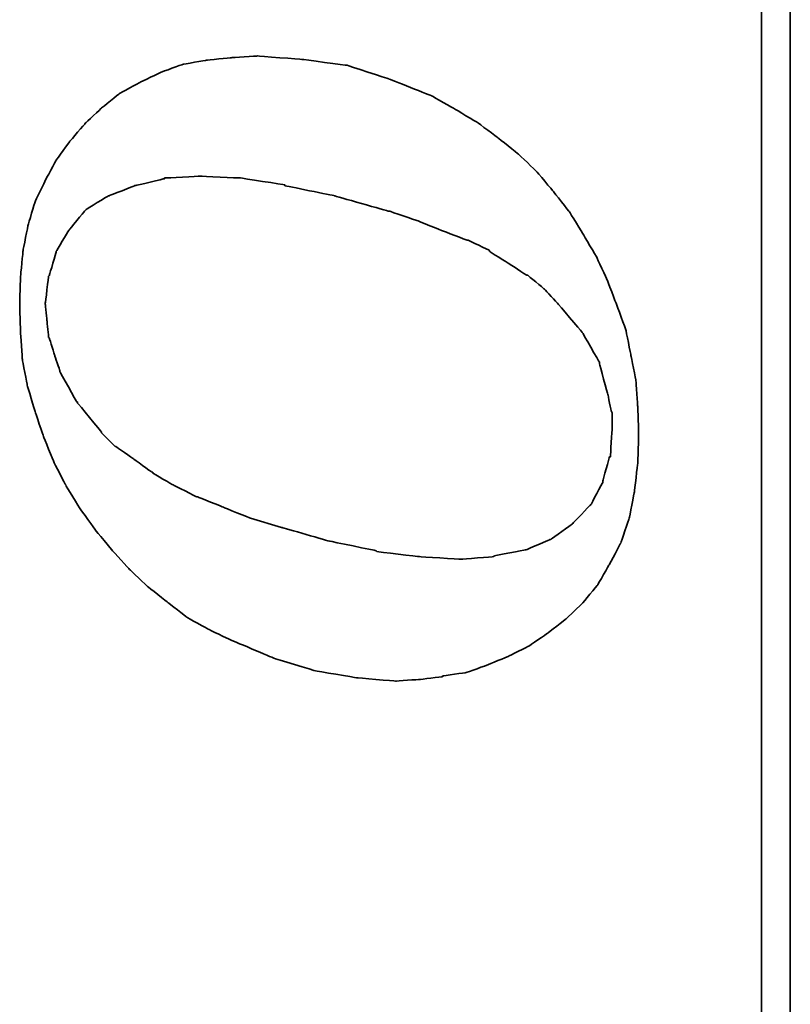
# Model space of a CAD drawing. Header units: millimetres. Extents: x 16.2 to 116, y 28.2 to 93.3.
# Tile 34 of 54: x 101 to 102.9, y 58.2 to 60.7. Entities that reach past the tile are written whole.
import ezdxf

# ---------------------------------------------------------------- set-up
doc = ezdxf.new("R2010")
doc.units = ezdxf.units.MM
doc.layers.add('DIM', color=4, linetype='Continuous')
doc.layers.add('layer 1', color=7, linetype='Continuous')

# ---------------------------------------------------------------- blocks, each defined once
blk = doc.blocks.new('TBI MOTION logo(完整正式版)')
at = {"layer": 'layer 1', "color": 22, "lineweight": 35}
for points, knots in [([(-11.34375, -6.98375), (-11.34375, -6.98375), (-10.91375, -7.43875), (-10.91375, -7.43875), (-10.91375, -7.43875), (-10.91375, -7.43875), (-10.38625, -7.87125), (-10.38625, -7.87125), (-10.38625, -7.87125), (-10.38625, -7.87125), (-9.81125, -8.20375), (-9.81125, -8.20375), (-9.81125, -8.20375), (-9.81125, -8.20375), (-9.21125, -8.51875), (-9.21125, -8.51875), (-9.21125, -8.51875), (-9.21125, -8.51875), (-8.51625, -8.75875), (-8.51625, -8.75875), (-8.51625, -8.75875), (-8.51625, -8.75875), (-7.77125, -8.90375), (-7.77125, -8.90375), (-7.77125, -8.90375), (-7.77125, -8.90375), (-6.97875, -8.99875), (-6.97875, -8.99875), (-6.97875, -8.99875), (-6.97875, -8.99875), (-6.14125, -9.02375), (-6.14125, -9.02375), (-6.14125, -9.02375), (-6.14125, -9.02375), (-5.37125, -8.99875), (-5.37125, -8.99875), (-5.37125, -8.99875), (-5.37125, -8.99875), (-4.65375, -8.94875), (-4.65375, -8.94875), (-4.65375, -8.94875), (-4.65375, -8.94875), (-3.93375, -8.80625), (-3.93375, -8.80625), (-3.93375, -8.80625), (-3.93375, -8.80625), (-3.21375, -8.66375), (-3.21375, -8.66375), (-3.21375, -8.66375), (-3.21375, -8.66375), (-2.49375, -8.39875), (-2.49375, -8.39875), (-2.49375, -8.39875), (-2.49375, -8.39875), (-1.79875, -8.13375), (-1.79875, -8.13375), (-1.79875, -8.13375), (-1.79875, -8.13375), (-1.17375, -7.84375), (-1.17375, -7.84375), (-1.17375, -7.84375), (-1.17375, -7.84375), (-0.52375, -7.46375), (-0.52375, -7.46375), (-0.52375, -7.46375), (-0.52375, -7.46375), (0.10124, -7.07875), (0.10124, -7.07875), (0.10124, -7.07875), (0.10124, -7.07875), (0.67625, -6.62375), (0.67625, -6.62375), (0.67625, -6.62375), (0.67625, -6.62375), (1.24874, -6.14375), (1.24874, -6.14375), (1.24874, -6.14375), (1.24874, -6.14375), (1.72874, -5.64125), (1.72874, -5.64125), (1.72874, -5.64125), (1.72874, -5.64125), (2.18624, -5.06375), (2.18624, -5.06375), (2.18624, -5.06375), (2.18624, -5.06375), (2.61625, -4.48874), (2.61625, -4.48874), (2.61625, -4.48874), (2.61625, -4.48874), (3.00125, -3.83874), (3.00125, -3.83874), (3.00125, -3.83874), (3.00125, -3.83874), (3.36124, -3.21374), (3.36124, -3.21374), (3.36124, -3.21374), (3.36124, -3.21374), (3.84374, -1.99125), (3.84374, -1.99125), (3.84374, -1.99125), (3.84374, -1.99125), (4.22625, -0.81875), (4.22625, -0.81875), (4.22625, -0.81875), (4.22625, -0.81875), (4.39125, 0.45624), (4.39125, 0.45624), (4.39125, 0.45624), (4.39125, 0.45624), (4.48874, 1.70124), (4.48874, 1.70124), (4.48874, 1.70124), (4.48874, 1.70124), (4.43874, 2.44625), (4.43874, 2.44625), (4.43874, 2.44625), (4.43874, 2.44625), (4.36874, 3.14125), (4.36874, 3.14125), (4.36874, 3.14125), (4.36874, 3.14125), (4.25125, 3.81125), (4.25125, 3.81125), (4.25125, 3.81125), (4.25125, 3.81125), (4.03124, 4.41125), (4.03124, 4.41125), (4.03124, 4.41125), (4.03124, 4.41125), (3.74374, 5.01125), (3.74374, 5.01125), (3.74374, 5.01125), (3.74374, 5.01125), (3.43124, 5.58875), (3.43124, 5.58875), (3.43124, 5.58875), (3.43124, 5.58875), (3.02625, 6.09125), (3.02625, 6.09125), (3.02625, 6.09125), (3.02625, 6.09125), (2.59374, 6.54875), (2.59374, 6.54875), (2.59374, 6.54875), (2.59374, 6.54875), (2.09124, 6.98125), (2.09124, 6.98125), (2.09124, 6.98125), (2.09124, 6.98125), (1.56124, 7.36625), (1.56124, 7.36625), (1.56124, 7.36625), (1.56124, 7.36625), (0.98624, 7.67625), (0.98624, 7.67625), (0.98624, 7.67625), (0.98624, 7.67625), (0.38624, 7.96375), (0.38624, 7.96375), (0.38624, 7.96375), (0.38624, 7.96375), (-0.25875, 8.15625), (-0.25875, 8.15625), (-0.25875, 8.15625), (-0.25875, 8.15625), (-0.98125, 8.30125), (-0.98125, 8.30125), (-0.98125, 8.30125), (-0.98125, 8.30125), (-1.70124, 8.37125), (-1.70124, 8.37125), (-1.70124, 8.37125), (-1.70124, 8.37125), (-2.49375, 8.39624), (-2.49375, 8.39624), (-2.49375, 8.39624), (-2.49375, 8.39624), (-3.28625, 8.37125), (-3.28625, 8.37125), (-3.28625, 8.37125), (-3.28625, 8.37125), (-4.05125, 8.32125), (-4.05125, 8.32125), (-4.05125, 8.32125), (-4.05125, 8.32125), (-4.77375, 8.18125), (-4.77375, 8.18125), (-4.77375, 8.18125), (-4.77375, 8.18125), (-5.51625, 7.96375), (-5.51625, 7.96375), (-5.51625, 7.96375), (-5.51625, 7.96375), (-6.21125, 7.72625), (-6.21125, 7.72625), (-6.21125, 7.72625), (-6.21125, 7.72625), (-6.92875, 7.43625), (-6.92875, 7.43625), (-6.92875, 7.43625), (-6.92875, 7.43625), (-7.57875, 7.10125), (-7.57875, 7.10125), (-7.57875, 7.10125), (-7.57875, 7.10125), (-8.24875, 6.69125), (-8.24875, 6.69125), (-8.24875, 6.69125), (-8.24875, 6.69125), (-8.84875, 6.26125), (-8.84875, 6.26125), (-8.84875, 6.26125), (-8.84875, 6.26125), (-9.42625, 5.78125), (-9.42625, 5.78125), (-9.42625, 5.78125), (-9.42625, 5.78125), (-9.95375, 5.30125), (-9.95375, 5.30125), (-9.95375, 5.30125), (-9.95375, 5.30125), (-10.43375, 4.79624), (-10.43375, 4.79624), (-10.43375, 4.79624), (-10.43375, 4.79624), (-10.88875, 4.22125), (-10.88875, 4.22125), (-10.88875, 4.22125), (-10.88875, 4.22125), (-11.29875, 3.69375), (-11.29875, 3.69375), (-11.29875, 3.69375), (-11.29875, 3.69375), (-11.63375, 3.09125), (-11.63375, 3.09125), (-11.63375, 3.09125), (-11.63375, 3.09125), (-11.91875, 2.49625), (-11.91875, 2.49625), (-11.91875, 2.49625), (-11.91875, 2.49625), (-12.44875, 1.24625), (-12.44875, 1.24625), (-12.44875, 1.24625), (-12.44875, 1.24625), (-12.80875, 0.06874), (-12.80875, 0.06874), (-12.80875, 0.06874), (-12.80875, 0.06874), (-12.99875, -1.07875), (-12.99875, -1.07875), (-12.99875, -1.07875), (-12.99875, -1.07875), (-13.09375, -2.18375), (-13.09375, -2.18375), (-13.09375, -2.18375), (-13.09375, -2.18375), (-13.04875, -2.85375), (-13.04875, -2.85375), (-13.04875, -2.85375), (-13.04875, -2.85375), (-12.97375, -3.50375), (-12.97375, -3.50375), (-12.97375, -3.50375), (-12.97375, -3.50375), (-12.95375, -3.50375), (-12.95375, -3.50375), (-12.95375, -3.50375), (-12.95375, -3.50375), (-12.85375, -4.17375), (-12.85375, -4.17375), (-12.85375, -4.17375), (-12.85375, -4.17375), (-12.63875, -4.77624), (-12.63875, -4.77624), (-12.63875, -4.77624), (-12.63875, -4.77624), (-12.39875, -5.35125), (-12.39875, -5.35125), (-12.39875, -5.35125), (-12.39875, -5.35125), (-12.11375, -5.92875), (-12.11375, -5.92875), (-12.11375, -5.92875), (-12.11375, -5.92875), (-11.75375, -6.45375), (-11.75375, -6.45375), (-11.75375, -6.45375), (-11.75375, -6.45375), (-11.34375, -6.98375), (-11.34375, -6.98375)], [0, 0, 0, 0, 0.01369863, 0.01369863, 0.01369863, 0.01369864, 0.02739726, 0.02739726, 0.02739726, 0.02739727, 0.04109589, 0.04109589, 0.04109589, 0.0410959, 0.05479452, 0.05479452, 0.05479452, 0.05479453, 0.06849315, 0.06849315, 0.06849315, 0.06849316, 0.08219178, 0.08219178, 0.08219178, 0.08219179, 0.09589041, 0.09589041, 0.09589041, 0.09589042, 0.10958904, 0.10958904, 0.10958904, 0.10958905, 0.12328767, 0.12328767, 0.12328767, 0.12328768, 0.1369863, 0.1369863, 0.1369863, 0.13698631, 0.15068493, 0.15068493, 0.15068493, 0.15068494, 0.16438356, 0.16438356, 0.16438356, 0.16438357, 0.17808219, 0.17808219, 0.17808219, 0.1780822, 0.19178082, 0.19178082, 0.19178082, 0.19178083, 0.20547945, 0.20547945, 0.20547945, 0.20547946, 0.21917808, 0.21917808, 0.21917808, 0.21917809, 0.23287671, 0.23287671, 0.23287671, 0.23287672, 0.24657534, 0.24657534, 0.24657534, 0.24657535, 0.26027397, 0.26027397, 0.26027397, 0.26027398, 0.2739726, 0.2739726, 0.2739726, 0.27397261, 0.28767123, 0.28767123, 0.28767123, 0.28767124, 0.30136986, 0.30136986, 0.30136986, 0.30136987, 0.31506849, 0.31506849, 0.31506849, 0.3150685, 0.32876712, 0.32876712, 0.32876712, 0.32876713, 0.34246575, 0.34246575, 0.34246575, 0.34246576, 0.35616438, 0.35616438, 0.35616438, 0.35616439, 0.36986301, 0.36986301, 0.36986301, 0.36986302, 0.38356164, 0.38356164, 0.38356164, 0.38356165, 0.39726027, 0.39726027, 0.39726027, 0.39726028, 0.4109589, 0.4109589, 0.4109589, 0.41095891, 0.42465753, 0.42465753, 0.42465753, 0.42465754, 0.43835616, 0.43835616, 0.43835616, 0.43835617, 0.45205479, 0.45205479, 0.45205479, 0.4520548, 0.46575342, 0.46575342, 0.46575342, 0.46575343, 0.47945205, 0.47945205, 0.47945205, 0.47945206, 0.49315068, 0.49315068, 0.49315068, 0.49315069, 0.50684932, 0.50684932, 0.50684932, 0.50684933, 0.52054795, 0.52054795, 0.52054795, 0.52054796, 0.53424658, 0.53424658, 0.53424658, 0.53424659, 0.54794521, 0.54794521, 0.54794521, 0.54794522, 0.56164384, 0.56164384, 0.56164384, 0.56164385, 0.57534247, 0.57534247, 0.57534247, 0.57534248, 0.5890411, 0.5890411, 0.5890411, 0.58904111, 0.60273973, 0.60273973, 0.60273973, 0.60273974, 0.61643836, 0.61643836, 0.61643836, 0.61643837, 0.63013699, 0.63013699, 0.63013699, 0.630137, 0.64383562, 0.64383562, 0.64383562, 0.64383563, 0.65753425, 0.65753425, 0.65753425, 0.65753426, 0.67123288, 0.67123288, 0.67123288, 0.67123289, 0.68493151, 0.68493151, 0.68493151, 0.68493152, 0.69863014, 0.69863014, 0.69863014, 0.69863015, 0.71232877, 0.71232877, 0.71232877, 0.71232878, 0.7260274, 0.7260274, 0.7260274, 0.72602741, 0.73972603, 0.73972603, 0.73972603, 0.73972604, 0.75342466, 0.75342466, 0.75342466, 0.75342467, 0.76712329, 0.76712329, 0.76712329, 0.7671233, 0.78082192, 0.78082192, 0.78082192, 0.78082193, 0.79452055, 0.79452055, 0.79452055, 0.79452056, 0.80821918, 0.80821918, 0.80821918, 0.80821919, 0.82191781, 0.82191781, 0.82191781, 0.82191782, 0.83561644, 0.83561644, 0.83561644, 0.83561645, 0.84931507, 0.84931507, 0.84931507, 0.84931508, 0.8630137, 0.8630137, 0.8630137, 0.86301371, 0.87671233, 0.87671233, 0.87671233, 0.87671234, 0.89041096, 0.89041096, 0.89041096, 0.89041097, 0.90410959, 0.90410959, 0.90410959, 0.9041096, 0.91780822, 0.91780822, 0.91780822, 0.91780823, 0.93150685, 0.93150685, 0.93150685, 0.93150686, 0.94520548, 0.94520548, 0.94520548, 0.94520549, 0.95890411, 0.95890411, 0.95890411, 0.95890412, 0.97260274, 0.97260274, 0.97260274, 0.97260275, 0.98630137, 0.98630137, 0.98630137, 0.98630138, 1, 1, 1, 1]), ([(-8.77875, 1.03124), (-8.77875, 1.03124), (-8.51625, 1.89625), (-8.51625, 1.89625), (-8.51625, 1.89625), (-8.51625, 1.89625), (-8.20375, 2.66375), (-8.20375, 2.66375), (-8.20375, 2.66375), (-8.20375, 2.66375), (-7.91625, 3.38125), (-7.91625, 3.38125), (-7.91625, 3.38125), (-7.91625, 3.38125), (-7.91625, 3.40624), (-7.91625, 3.40624), (-7.91625, 3.40624), (-7.91625, 3.40624), (-7.57875, 4.07624), (-7.57875, 4.07624), (-7.57875, 4.07624), (-7.57875, 4.07624), (-7.24375, 4.65125), (-7.24375, 4.65125), (-7.24375, 4.65125), (-7.24375, 4.65125), (-7.21875, 4.65125), (-7.21875, 4.65125), (-7.21875, 4.65125), (-7.21875, 4.65125), (-7.21875, 4.67624), (-7.21875, 4.67624), (-7.21875, 4.67624), (-7.21875, 4.67624), (-6.83625, 5.20375), (-6.83625, 5.20375), (-6.83625, 5.20375), (-6.83625, 5.20375), (-6.49875, 5.68625), (-6.49875, 5.68625), (-6.49875, 5.68625), (-6.49875, 5.68625), (-6.49875, 5.70625), (-6.49875, 5.70625), (-6.49875, 5.70625), (-6.49875, 5.70625), (-6.11625, 6.09125), (-6.11625, 6.09125), (-6.11625, 6.09125), (-6.11625, 6.09125), (-6.09125, 6.09125), (-6.09125, 6.09125), (-6.09125, 6.09125), (-6.09125, 6.09125), (-5.27375, 6.76625), (-5.27375, 6.76625), (-5.27375, 6.76625), (-5.27375, 6.76625), (-5.24875, 6.76625), (-5.24875, 6.76625), (-5.24875, 6.76625), (-5.24875, 6.76625), (-5.24875, 6.78625), (-5.24875, 6.78625), (-5.24875, 6.78625), (-5.24875, 6.78625), (-4.38875, 7.26624), (-4.38875, 7.26624), (-4.38875, 7.26624), (-4.38875, 7.26624), (-4.36125, 7.26624), (-4.36125, 7.26624), (-4.36125, 7.26624), (-4.36125, 7.26624), (-3.93375, 7.41125), (-3.93375, 7.41125), (-3.93375, 7.41125), (-3.93375, 7.41125), (-3.47375, 7.55625), (-3.47375, 7.55625), (-3.47375, 7.55625), (-3.47375, 7.55625), (-3.45375, 7.55625), (-3.45375, 7.55625), (-3.45375, 7.55625), (-3.45375, 7.55625), (-3.42875, 7.58124), (-3.42875, 7.58124), (-3.42875, 7.58124), (-3.42875, 7.58124), (-2.97375, 7.62625), (-2.97375, 7.62625), (-2.97375, 7.62625), (-2.97375, 7.62625), (-2.49375, 7.67625), (-2.49375, 7.67625), (-2.49375, 7.67625), (-2.49375, 7.67625), (-2.46875, 7.67625), (-2.46875, 7.67625), (-2.46875, 7.67625), (-2.46875, 7.67625), (-1.70124, 7.58124), (-1.70124, 7.58124), (-1.70124, 7.58124), (-1.70124, 7.58124), (-1.67875, 7.55625), (-1.67875, 7.55625), (-1.67875, 7.55625), (-1.67875, 7.55625), (-1.65375, 7.55625), (-1.65375, 7.55625), (-1.65375, 7.55625), (-1.65375, 7.55625), (-1.03125, 7.36625), (-1.03125, 7.36625), (-1.03125, 7.36625), (-1.03125, 7.36625), (-1.00625, 7.36625), (-1.00625, 7.36625), (-1.00625, 7.36625), (-1.00625, 7.36625), (-0.43124, 7.02624), (-0.43124, 7.02624), (-0.43124, 7.02624), (-0.43124, 7.02624), (-0.40625, 7.00624), (-0.40625, 7.00624), (-0.40625, 7.00624), (-0.40625, 7.00624), (0.12124, 6.57124), (0.12124, 6.57124), (0.12124, 6.57124), (0.12124, 6.57124), (0.14624, 6.54875), (0.14624, 6.54875), (0.14624, 6.54875), (0.14624, 6.54875), (0.17124, 6.52375), (0.17124, 6.52375), (0.17124, 6.52375), (0.17124, 6.52375), (0.55625, 5.89875), (0.55625, 5.89875), (0.55625, 5.89875), (0.55625, 5.89875), (0.55625, 5.87625), (0.55625, 5.87625), (0.55625, 5.87625), (0.55625, 5.87625), (0.84124, 5.15625), (0.84124, 5.15625), (0.84124, 5.15625), (0.84124, 5.15625), (0.84124, 5.13125), (0.84124, 5.13125), (0.84124, 5.13125), (0.84124, 5.13125), (1.03624, 4.31875), (1.03624, 4.31875), (1.03624, 4.31875), (1.03624, 4.31875), (1.05624, 4.31875), (1.05624, 4.31875), (1.05624, 4.31875), (1.05624, 4.31875), (1.05624, 4.29125), (1.05624, 4.29125), (1.05624, 4.29125), (1.05624, 4.29125), (1.10625, 3.33125), (1.10625, 3.33125), (1.10625, 3.33125), (1.10625, 3.33125), (1.10625, 3.30875), (1.10625, 3.30875), (1.10625, 3.30875), (1.10625, 3.30875), (1.05624, 2.20624), (1.05624, 2.20624), (1.05624, 2.20624), (1.05624, 2.20624), (1.05624, 2.18124), (1.05624, 2.18124), (1.05624, 2.18124), (1.05624, 2.18124), (0.86624, 0.93624), (0.86624, 0.93624), (0.86624, 0.93624), (0.86624, 0.93624), (0.84124, 0.93624), (0.84124, 0.93624), (0.84124, 0.93624), (0.84124, 0.93624), (0.55625, -0.45874), (0.55625, -0.45874), (0.55625, -0.45874), (0.55625, -0.45874), (0.12124, -1.99125), (0.12124, -1.99125), (0.12124, -1.99125), (0.12124, -1.99125), (0.12124, -2.01874), (0.12124, -2.01874), (0.12124, -2.01874), (0.12124, -2.01874), (-0.13874, -2.78375), (-0.13874, -2.78375), (-0.13874, -2.78375), (-0.13874, -2.78375), (-0.43124, -3.50375), (-0.43124, -3.50375), (-0.43124, -3.50375), (-0.43124, -3.50375), (-0.69375, -4.19875), (-0.69375, -4.19875), (-0.69375, -4.19875), (-0.69375, -4.19875), (-0.69375, -4.22375), (-0.69375, -4.22375), (-0.69375, -4.22375), (-0.69375, -4.22375), (-0.98125, -4.82374), (-0.98125, -4.82374), (-0.98125, -4.82374), (-0.98125, -4.82374), (-1.00625, -4.82374), (-1.00625, -4.82374), (-1.00625, -4.82374), (-1.00625, -4.82374), (-1.33875, -5.35125), (-1.33875, -5.35125), (-1.33875, -5.35125), (-1.33875, -5.35125), (-1.67875, -5.87875), (-1.67875, -5.87875), (-1.67875, -5.87875), (-1.67875, -5.87875), (-1.67875, -5.90375), (-1.67875, -5.90375), (-1.67875, -5.90375), (-1.67875, -5.90375), (-2.05875, -6.35875), (-2.05875, -6.35875), (-2.05875, -6.35875), (-2.05875, -6.35875), (-2.08375, -6.38375), (-2.08375, -6.38375), (-2.08375, -6.38375), (-2.08375, -6.38375), (-2.46875, -6.74375), (-2.46875, -6.74375), (-2.46875, -6.74375), (-2.46875, -6.74375), (-3.25875, -7.41625), (-3.25875, -7.41625), (-3.25875, -7.41625), (-3.25875, -7.41625), (-3.28625, -7.43875), (-3.28625, -7.43875), (-3.28625, -7.43875), (-3.28625, -7.43875), (-4.12375, -7.91875), (-4.12375, -7.91875), (-4.12375, -7.91875), (-4.12375, -7.91875), (-4.14875, -7.91875), (-4.14875, -7.91875), (-4.14875, -7.91875), (-4.14875, -7.91875), (-4.17125, -7.91875), (-4.17125, -7.91875), (-4.17125, -7.91875), (-4.17125, -7.91875), (-5.03375, -8.15875), (-5.03375, -8.15875), (-5.03375, -8.15875), (-5.03375, -8.15875), (-5.51625, -8.25625), (-5.51625, -8.25625), (-5.51625, -8.25625), (-5.51625, -8.25625), (-5.54125, -8.27875), (-5.54125, -8.27875), (-5.54125, -8.27875), (-5.54125, -8.27875), (-5.56375, -8.27875), (-5.56375, -8.27875), (-5.56375, -8.27875), (-5.56375, -8.27875), (-5.99625, -8.27875), (-5.99625, -8.27875), (-5.99625, -8.27875), (-5.99625, -8.27875), (-6.76375, -8.23125), (-6.76375, -8.23125), (-6.76375, -8.23125), (-6.76375, -8.23125), (-6.78875, -8.23125), (-6.78875, -8.23125), (-6.78875, -8.23125), (-6.78875, -8.23125), (-6.78875, -8.20375), (-6.78875, -8.20375), (-6.78875, -8.20375), (-6.78875, -8.20375), (-7.45875, -8.01375), (-7.45875, -8.01375), (-7.45875, -8.01375), (-7.45875, -8.01375), (-7.48375, -8.01375), (-7.48375, -8.01375), (-7.48375, -8.01375), (-7.48375, -8.01375), (-7.50875, -8.01375), (-7.50875, -8.01375), (-7.50875, -8.01375), (-7.50875, -8.01375), (-8.13125, -7.67875), (-8.13125, -7.67875), (-8.13125, -7.67875), (-8.13125, -7.67875), (-8.15625, -7.65375), (-8.15625, -7.65375), (-8.15625, -7.65375), (-8.15625, -7.65375), (-8.65875, -7.17375), (-8.65875, -7.17375), (-8.65875, -7.17375), (-8.65875, -7.17375), (-8.68375, -7.14875), (-8.68375, -7.14875), (-8.68375, -7.14875), (-8.68375, -7.14875), (-9.08875, -6.57375), (-9.08875, -6.57375), (-9.08875, -6.57375), (-9.08875, -6.57375), (-9.11375, -6.54875), (-9.11375, -6.54875), (-9.11375, -6.54875), (-9.11375, -6.54875), (-9.11375, -6.52875), (-9.11375, -6.52875), (-9.11375, -6.52875), (-9.11375, -6.52875), (-9.40375, -5.85375), (-9.40375, -5.85375), (-9.40375, -5.85375), (-9.40375, -5.85375), (-9.40375, -5.82875), (-9.40375, -5.82875), (-9.40375, -5.82875), (-9.40375, -5.82875), (-9.56875, -4.96875), (-9.56875, -4.96875), (-9.56875, -4.96875), (-9.56875, -4.96875), (-9.59375, -4.94375), (-9.59375, -4.94375), (-9.59375, -4.94375), (-9.59375, -4.94375), (-9.66375, -4.03375), (-9.66375, -4.03375), (-9.66375, -4.03375), (-9.66375, -4.03375), (-9.66375, -4.00875), (-9.66375, -4.00875), (-9.66375, -4.00875), (-9.66375, -4.00875), (-9.59375, -2.85375), (-9.59375, -2.85375), (-9.59375, -2.85375), (-9.59375, -2.85375), (-9.45125, -1.65875), (-9.45125, -1.65875), (-9.45125, -1.65875), (-9.45125, -1.65875), (-9.42625, -1.63375), (-9.42625, -1.63375), (-9.42625, -1.63375), (-9.42625, -1.63375), (-9.16125, -0.33875), (-9.16125, -0.33875), (-9.16125, -0.33875), (-9.16125, -0.33875), (-8.77875, 1.00624), (-8.77875, 1.00624), (-8.77875, 1.00624), (-8.77875, 1.00624), (-8.77875, 1.03124), (-8.77875, 1.03124)], [0, 0, 0, 0, 0.01020408, 0.01020408, 0.01020408, 0.01020409, 0.02040816, 0.02040816, 0.02040816, 0.02040817, 0.03061224, 0.03061224, 0.03061224, 0.03061225, 0.04081633, 0.04081633, 0.04081633, 0.04081634, 0.05102041, 0.05102041, 0.05102041, 0.05102042, 0.06122449, 0.06122449, 0.06122449, 0.0612245, 0.07142857, 0.07142857, 0.07142857, 0.07142858, 0.08163265, 0.08163265, 0.08163265, 0.08163266, 0.09183673, 0.09183673, 0.09183673, 0.09183674, 0.10204082, 0.10204082, 0.10204082, 0.10204083, 0.1122449, 0.1122449, 0.1122449, 0.11224491, 0.12244898, 0.12244898, 0.12244898, 0.12244899, 0.13265306, 0.13265306, 0.13265306, 0.13265307, 0.14285714, 0.14285714, 0.14285714, 0.14285715, 0.15306122, 0.15306122, 0.15306122, 0.15306123, 0.16326531, 0.16326531, 0.16326531, 0.16326532, 0.17346939, 0.17346939, 0.17346939, 0.1734694, 0.18367347, 0.18367347, 0.18367347, 0.18367348, 0.19387755, 0.19387755, 0.19387755, 0.19387756, 0.20408163, 0.20408163, 0.20408163, 0.20408164, 0.21428571, 0.21428571, 0.21428571, 0.21428572, 0.2244898, 0.2244898, 0.2244898, 0.22448981, 0.23469388, 0.23469388, 0.23469388, 0.23469389, 0.24489796, 0.24489796, 0.24489796, 0.24489797, 0.25510204, 0.25510204, 0.25510204, 0.25510205, 0.26530612, 0.26530612, 0.26530612, 0.26530613, 0.2755102, 0.2755102, 0.2755102, 0.27551021, 0.28571429, 0.28571429, 0.28571429, 0.2857143, 0.29591837, 0.29591837, 0.29591837, 0.29591838, 0.30612245, 0.30612245, 0.30612245, 0.30612246, 0.31632653, 0.31632653, 0.31632653, 0.31632654, 0.32653061, 0.32653061, 0.32653061, 0.32653062, 0.33673469, 0.33673469, 0.33673469, 0.3367347, 0.34693878, 0.34693878, 0.34693878, 0.34693879, 0.35714286, 0.35714286, 0.35714286, 0.35714287, 0.36734694, 0.36734694, 0.36734694, 0.36734695, 0.37755102, 0.37755102, 0.37755102, 0.37755103, 0.3877551, 0.3877551, 0.3877551, 0.38775511, 0.39795918, 0.39795918, 0.39795918, 0.39795919, 0.40816327, 0.40816327, 0.40816327, 0.40816328, 0.41836735, 0.41836735, 0.41836735, 0.41836736, 0.42857143, 0.42857143, 0.42857143, 0.42857144, 0.43877551, 0.43877551, 0.43877551, 0.43877552, 0.44897959, 0.44897959, 0.44897959, 0.4489796, 0.45918367, 0.45918367, 0.45918367, 0.45918368, 0.46938776, 0.46938776, 0.46938776, 0.46938777, 0.47959184, 0.47959184, 0.47959184, 0.47959185, 0.48979592, 0.48979592, 0.48979592, 0.48979593, 0.5, 0.5, 0.5, 0.50000001, 0.51020408, 0.51020408, 0.51020408, 0.51020409, 0.52040816, 0.52040816, 0.52040816, 0.52040817, 0.53061224, 0.53061224, 0.53061224, 0.53061225, 0.54081633, 0.54081633, 0.54081633, 0.54081634, 0.55102041, 0.55102041, 0.55102041, 0.55102042, 0.56122449, 0.56122449, 0.56122449, 0.5612245, 0.57142857, 0.57142857, 0.57142857, 0.57142858, 0.58163265, 0.58163265, 0.58163265, 0.58163266, 0.59183673, 0.59183673, 0.59183673, 0.59183674, 0.60204082, 0.60204082, 0.60204082, 0.60204083, 0.6122449, 0.6122449, 0.6122449, 0.61224491, 0.62244898, 0.62244898, 0.62244898, 0.62244899, 0.63265306, 0.63265306, 0.63265306, 0.63265307, 0.64285714, 0.64285714, 0.64285714, 0.64285715, 0.65306122, 0.65306122, 0.65306122, 0.65306123, 0.66326531, 0.66326531, 0.66326531, 0.66326532, 0.67346939, 0.67346939, 0.67346939, 0.6734694, 0.68367347, 0.68367347, 0.68367347, 0.68367348, 0.69387755, 0.69387755, 0.69387755, 0.69387756, 0.70408163, 0.70408163, 0.70408163, 0.70408164, 0.71428571, 0.71428571, 0.71428571, 0.71428572, 0.7244898, 0.7244898, 0.7244898, 0.72448981, 0.73469388, 0.73469388, 0.73469388, 0.73469389, 0.74489796, 0.74489796, 0.74489796, 0.74489797, 0.75510204, 0.75510204, 0.75510204, 0.75510205, 0.76530612, 0.76530612, 0.76530612, 0.76530613, 0.7755102, 0.7755102, 0.7755102, 0.77551021, 0.78571429, 0.78571429, 0.78571429, 0.7857143, 0.79591837, 0.79591837, 0.79591837, 0.79591838, 0.80612245, 0.80612245, 0.80612245, 0.80612246, 0.81632653, 0.81632653, 0.81632653, 0.81632654, 0.82653061, 0.82653061, 0.82653061, 0.82653062, 0.83673469, 0.83673469, 0.83673469, 0.8367347, 0.84693878, 0.84693878, 0.84693878, 0.84693879, 0.85714286, 0.85714286, 0.85714286, 0.85714287, 0.86734694, 0.86734694, 0.86734694, 0.86734695, 0.87755102, 0.87755102, 0.87755102, 0.87755103, 0.8877551, 0.8877551, 0.8877551, 0.88775511, 0.89795918, 0.89795918, 0.89795918, 0.89795919, 0.90816327, 0.90816327, 0.90816327, 0.90816328, 0.91836735, 0.91836735, 0.91836735, 0.91836736, 0.92857143, 0.92857143, 0.92857143, 0.92857144, 0.93877551, 0.93877551, 0.93877551, 0.93877552, 0.94897959, 0.94897959, 0.94897959, 0.9489796, 0.95918367, 0.95918367, 0.95918367, 0.95918368, 0.96938776, 0.96938776, 0.96938776, 0.96938777, 0.97959184, 0.97959184, 0.97959184, 0.97959185, 0.98979592, 0.98979592, 0.98979592, 0.98979593, 1, 1, 1, 1]), ([(75.90875, -9.47875), (75.90875, -9.47875), (75.90875, -12.28625), (75.90875, -12.28625), (75.90875, -12.28625), (75.90875, -12.28625), (75.90875, -12.47875), (75.90875, -12.47875), (75.90875, -12.47875), (75.90875, -12.47875), (75.71625, -12.47875), (75.71625, -12.47875), (75.71625, -12.47875), (75.71625, -12.47875), (-88.32875, -12.47875), (-88.32875, -12.47875), (-88.32875, -12.47875), (-88.32875, -12.47875), (-88.32875, -13.29375), (-88.32875, -13.29375), (-88.32875, -13.29375), (-88.32875, -13.29375), (82.89125, -13.29375), (82.89125, -13.29375), (82.89125, -13.29375), (82.89125, -13.29375), (75.90875, -9.47875), (75.90875, -9.47875)], [0, 0, 0, 0, 0.14285714, 0.14285714, 0.14285714, 0.14285715, 0.28571429, 0.28571429, 0.28571429, 0.2857143, 0.42857143, 0.42857143, 0.42857143, 0.42857144, 0.57142857, 0.57142857, 0.57142857, 0.57142858, 0.71428571, 0.71428571, 0.71428571, 0.71428572, 0.85714286, 0.85714286, 0.85714286, 0.85714287, 1, 1, 1, 1])]:
    blk.add_open_spline(points, degree=3, knots=knots, dxfattribs=at)

msp = doc.modelspace()

# ---------------------------------------------------------------- block references
at = {"layer": 'DIM', "color": 7, "xscale": 0.0907909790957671, "yscale": 0.0907909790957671, "zscale": 0.0907909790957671, "rotation": 90}
msp.add_blockref('TBI MOTION logo(完整正式版)', (101.7295, 60.2375), dxfattribs=at)

doc.saveas('drawing.dxf')
